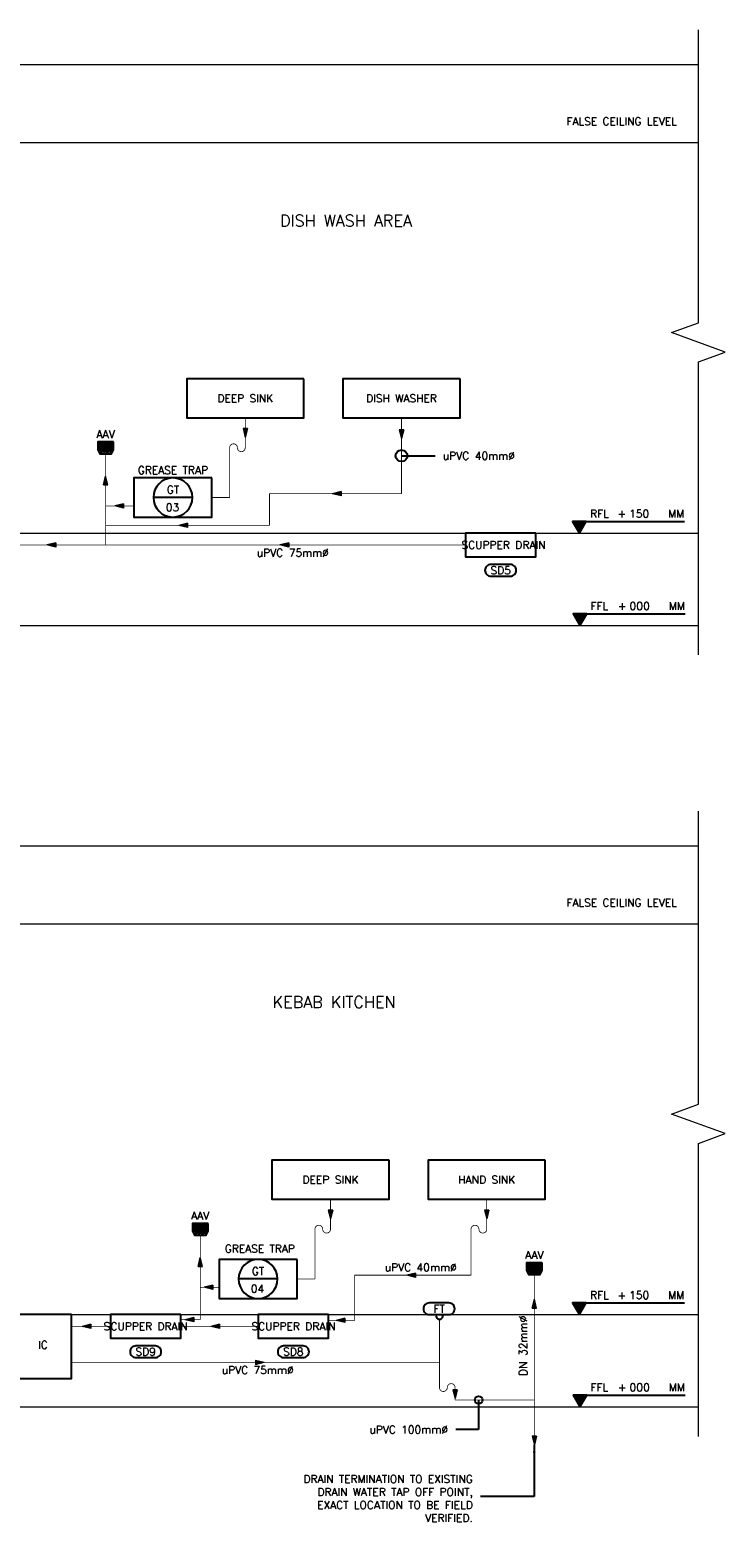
# Model space of a CAD drawing. Header units: millimetres. Extents: x -345 to 61579, y -14684 to 14471.
# Tile 26 of 27: x 52612 to 61515, y -14684 to 4413. Entities that reach past the tile are written whole.
import ezdxf
from ezdxf.enums import TextEntityAlignment as Align

# ---------------------------------------------------------------- set-up
doc = ezdxf.new("R2010")
doc.units = ezdxf.units.MM
doc.header["$MEASUREMENT"] = 0
doc.linetypes.add('CONTINOUS', pattern=[0])
doc.linetypes.add('DASHED', pattern=[0.75, 0.5, -0.25])
doc.layers.get('0').update_dxf_attribs({"lineweight": 5})
for name, color, linetype, lineweight, true_color in [('GREY SCALE', 9, 'Continuous', 5, 0x808080), ('LEADER', 1, 'Continuous', 20, 0xff0000), ('PLUMBING-DW-WW-V-PIPE', 110, 'Continuous', 0, 0x00ff7f), ('WW-PIPE', 7, 'Continuous', 0, 0x007f7f)]:
    doc.layers.add(name, color=color, linetype=linetype, lineweight=lineweight, true_color=true_color)
doc.layers.add('PLUMBING-ARCH-TAG', color=9, linetype='Continuous', true_color=0x808080)
for name, color, linetype in [('PLUMBING-DW-EQP-TAG', 7, 'Continuous'), ('PLUMBING-DW-PIPE-TEXT', 7, 'Continuous'), ('PLUMBING-DW-RISER-EQP', 7, 'Continuous'), ('Sani_ftg', 7, 'Continuous'), ('TAG', 7, 'Continuous')]:
    doc.layers.add(name, color=color, linetype=linetype)
doc.layers.add('WASTE WATER-TEXT', color=7, linetype='Continuous', lineweight=20)
doc.styles.add('Oswald Light', font='txt')
doc.styles.add('Romans', font='Romans.shx')
doc.styles.add('ROMANS-100', font='romans.shx')
doc.styles.get("Standard").update_dxf_attribs({"font": 'romans.shx'})
doc.dimstyles.new('CLOSSED FILLED-ROMANS-100', dxfattribs={"dimtxt": 100, "dimasz": 100, "dimexe": 50, "dimexo": 50, "dimgap": 50, "dimtad": 1, "dimdec": 0, "dimzin": 0, "dimdsep": 46, "dimtxsty": 'ROMANS-100', "dimcen": 0.09, "dimclrd": 256, "dimclre": 256, "dimclrt": 256, "dimadec": 0, "dimazin": 0, "dimtfac": 1, "dimtdec": 0, "dimtofl": 0, "dimtmove": 0, "dimatfit": 3, "dimfxl": 1, "dimtolj": 1, "dimtzin": 0, "dimarcsym": 0})
doc.dimstyles.new('MDS-50', dxfattribs={"dimtxt": 100, "dimasz": 100, "dimexe": 50, "dimexo": 50, "dimgap": 25, "dimtad": 1, "dimdec": 0, "dimtxsty": 'Oswald Light', "dimcen": 0, "dimdle": 1.5875, "dimazin": 0, "dimtfac": 1, "dimtdec": 0, "dimtix": 1, "dimtmove": 0, "dimatfit": 0, "dimfxl": 1, "dimfrac": 2, "dimtolj": 1, "dimarcsym": 0})

# ---------------------------------------------------------------- blocks, each defined once
blk = doc.blocks.new('FFL_RISE_LVL')
at = {"layer": 'PLUMBING-ARCH-TAG'}
h = blk.add_hatch(color=256, dxfattribs=at)
h.dxf.hatch_style = 1
h.paths.add_polyline_path([(-87, 150), (0, 0), (87, 150)])
blk.add_line((-87, 150), (1347, 150), dxfattribs=at)
blk.add_lwpolyline([(0, 0), (87, 150), (-87, 150)], close=True, dxfattribs=at)
at = {"layer": 'PLUMBING-ARCH-TAG', "char_height": 100, "attachment_point": 7}
for s, width, insert in [('RFL', 248.62, (137, 200)), ('{\\Fromans|c0;+}', 105.76, (487, 200)), ('{\\Fromans|c0;MM}', 210.52, (1137, 200))]:
    blk.add_mtext_dynamic_manual_height_columns(s, width=width, gutter_width=1, heights=[0], dxfattribs=dict(at, insert=insert))
at = {"layer": 'PLUMBING-ARCH-TAG', "style": 'Romans'}
blk.add_attdef('RISE_LEVEL', (637, 200), '', height=100, dxfattribs=at)
blk = doc.blocks.new('SSL_RISE_LVL')
at = {"layer": 'PLUMBING-ARCH-TAG'}
h = blk.add_hatch(color=256, dxfattribs=at)
h.dxf.hatch_style = 1
h.paths.add_polyline_path([(-87, 150), (0, 0), (87, 150)])
blk.add_line((-87, 150), (1347, 150), dxfattribs=at)
blk.add_lwpolyline([(0, 0), (87, 150), (-87, 150)], close=True, dxfattribs=at)
at = {"layer": 'PLUMBING-ARCH-TAG', "char_height": 100, "attachment_point": 7}
for s, width, insert in [('FFL', 248.62, (137, 200)), ('{\\Fromans|c0;+}', 105.76, (487, 200)), ('{\\Fromans|c0;MM}', 210.52, (1137, 200))]:
    blk.add_mtext_dynamic_manual_height_columns(s, width=width, gutter_width=1, heights=[0], dxfattribs=dict(at, insert=insert))
at = {"layer": 'PLUMBING-ARCH-TAG', "style": 'Romans'}
blk.add_attdef('RISE_LEVEL', (637, 200), '', height=100, dxfattribs=at)
blk = doc.blocks.new('PLUMBING-EQP-TAG')
at = {"layer": 'PLUMBING-DW-EQP-TAG'}
blk.add_line((-250, 0), (250, 0), dxfattribs=at)
blk.add_circle((0, 0), 250, dxfattribs=at)
blk.add_attdef('EQP-NAME', text='', height=100, dxfattribs=at).set_placement((0, 100), align=Align.MIDDLE)
blk.add_attdef('EQP-NUM', text='', height=100, dxfattribs=at).set_placement((0, -125), align=Align.MIDDLE_CENTER)
blk = doc.blocks.new('PLUMBING-RISER-EQP')
at = {"layer": 'PLUMBING-DW-RISER-EQP'}
blk.add_lwpolyline([(-750, 250), (750, 250), (750, -250), (-750, -250)], close=True, dxfattribs=at)
at = {"layer": 'PLUMBING-DW-RISER-EQP', "style": 'Romans'}
blk.add_attdef('PLUMBING-EQP-NAME', text='', height=100, dxfattribs=at).set_placement((0, 0), align=Align.MIDDLE_CENTER)
blk = doc.blocks.new('arrow')
h = blk.add_hatch(color=256)
h.dxf.hatch_style = 1
h.paths.add_polyline_path([(150, 0), (0, 37.5), (0, -37.5)])
for p, q in [((0, 37.5), (150, 0)), ((0, -37.5), (0, 37.5)), ((0, -37.5), (150, 0))]:
    blk.add_line(p, q)

msp = doc.modelspace()

# ---------------------------------------------------------------- linework, layer by layer
at = {"lineweight": -3, "elevation": 0}
msp.add_lwpolyline([(53145, -12029), (52415, -12029), (52415, -12848), (53145, -12848)], close=True, dxfattribs=at)
at = {"layer": 'GREY SCALE'}
for p, q in [((43124, 3971), (61172, 3971, 0)), ((43124, 2971), (61172, 2971, 0)), ((43124, -2029), (61172, -2029, 0)), ((43124, -3210), (61172, -3210, 0)), ((38013, -6029), (61172, -6029, 0)), ((38013, -7029), (61172, -7029, 0)), ((38013, -12029), (61172, -12029, 0)), ((38013, -13210), (61172, -13210, 0))]:
    msp.add_line(p, q, dxfattribs=at)
at = {"layer": 'GREY SCALE', "elevation": 0}
for points in [[(61172, -3587), (61172, 163), (61515, 288), (60828, 538), (61172, 663), (61172, 4413)], [(61172, -13587), (61172, -9837), (61515, -9712), (60828, -9462), (61172, -9337), (61172, -5587)]]:
    msp.add_lwpolyline(points, dxfattribs=at)
at = {"layer": 'PLUMBING-DW-EQP-TAG', "elevation": 0}
for points in [[(58765, -2429), (58515, -2429, 0.414214), (58440, -2504), (58440, -2504, 0.414214), (58515, -2579), (58765, -2579, 0.414214), (58840, -2504, 0.414214)], [(57978, -11879), (57728, -11879, 0.414214), (57653, -11954), (57653, -11954, 0.414214), (57728, -12029), (57978, -12029, 0.414214), (58053, -11954, 0.414214)], [(54220, -12429), (53970, -12429, 0.414214), (53895, -12504), (53895, -12504, 0.414214), (53970, -12579), (54220, -12579, 0.414214), (54295, -12504, 0.414214)], [(56112, -12429), (55862, -12429, 0.414214), (55787, -12504), (55787, -12504, 0.414214), (55862, -12579), (56112, -12579, 0.414214), (56187, -12504, 0.414214)]]:
    msp.add_lwpolyline(points, format="xyb", close=True, dxfattribs=at)
at = {"layer": 'PLUMBING-DW-RISER-EQP'}
for p, q in [((53683, -886), (53483, -886)), ((53683, -911), (53483, -911)), ((53683, -936), (53483, -936)), ((54894, -10886, 0), (54694, -10886, 0)), ((54894, -10911, 0), (54694, -10911, 0)), ((54894, -10936, 0), (54694, -10936, 0)), ((59172, -11390), (58972, -11390)), ((59172, -11415), (58972, -11415)), ((59172, -11440), (58972, -11440))]:
    msp.add_line(p, q, dxfattribs=at)
at = {"layer": 'PLUMBING-DW-RISER-EQP', "elevation": 0}
for points in [[(53683, -861), (53483, -861), (53483, -961), (53683, -961)], [(53683, -961), (53483, -961), (53508, -1011), (53658, -1011)], [(59090, -2029), (58190, -2029), (58190, -2329), (59090, -2329)], [(54894, -10861), (54694, -10861), (54694, -10961), (54894, -10961)], [(54894, -10961), (54694, -10961), (54719, -11011), (54869, -11011)], [(56035, -11322), (55035, -11322), (55035, -11822), (56035, -11822)], [(59172, -11365), (58972, -11365), (58972, -11465), (59172, -11465)], [(59172, -11465), (58972, -11465), (58997, -11515), (59147, -11515)], [(54545, -12029), (53645, -12029), (53645, -12329), (54545, -12329)], [(56437, -12029), (55537, -12029), (55537, -12329), (56437, -12329)]]:
    msp.add_lwpolyline(points, close=True, dxfattribs=at)
at = {"layer": 'PLUMBING-DW-RISER-EQP'}
msp.add_lwpolyline([(54944, -1322), (53944, -1322), (53944, -1822), (54944, -1822)], close=True, dxfattribs=at)
for centre in [(53532, -984), (53567, -984), (53602, -984), (53618, -984), (53653, -984), (54743, -10984, 0), (54778, -10984, 0), (54813, -10984, 0), (54829, -10984, 0), (54864, -10984, 0), (59002, -11489), (59037, -11489), (59072, -11489), (59107, -11489), (59142, -11489)]:
    msp.add_circle(centre, 10, dxfattribs=at)
at = {"layer": 'PLUMBING-DW-WW-V-PIPE', "const_width": 10, "elevation": 0}
for points in [[(53583, -1680), (53583, -1011)], [(54794, -11674), (54794, -11011)], [(59072, -13121), (59072, -11515)]]:
    msp.add_lwpolyline(points, dxfattribs=at)
at = {"layer": 'Sani_ftg', "linetype": 'Continuous', "lineweight": -3}
msp.add_arc((57857, -12042), 45.2, 179.8543, 0.1457, dxfattribs=at)
at = {"layer": 'WW-PIPE', "linetype": 'CONTINOUS', "ltscale": 5, "const_width": 10, "elevation": 0}
for points in [[(55170, -1572), (55170, -935, -1), (55270, -935, 1), (55370, -935), (55370, -552)], [(56262, -11572), (56262, -10935, -1), (56362, -10935, 1), (56462, -10935), (56462, -10552)], [(58262, -11529), (58262, -10935, -1), (58362, -10935, 1), (58462, -10935), (58462, -10552)]]:
    msp.add_lwpolyline(points, format="xyb", dxfattribs=at)
at = {"layer": 'WW-PIPE', "linetype": 'CONTINOUS', "ltscale": 5, "const_width": 10}
for points in [[(57371, -552), (57371, -1524)], [(55171, -1572), (54944, -1572)]]:
    msp.add_lwpolyline(points, dxfattribs=at)
at = {"layer": 'WW-PIPE', "linetype": 'CONTINOUS', "ltscale": 5, "const_width": 10, "elevation": 0}
for points in [[(57371, -1524), (55681, -1524), (55681, -1929)], [(53583, -2029), (53583, -1680), (53944, -1680)], [(53583, -1929), (55681, -1929)], [(56262, -11572), (56035, -11572)], [(58262, -11524), (56772, -11524), (56772, -12031)], [(55035, -11678), (54794, -11678), (54794, -12029)]]:
    msp.add_lwpolyline(points, dxfattribs=at)
at = {"layer": 'WW-PIPE', "linetype": 'DASHED', "ltscale": 5, "const_width": 10, "elevation": 0}
for points in [[(53583, -2029), (53583, -2179)], [(58190, -2179), (50416, -2179)], [(54794, -12029), (54794, -12094)], [(56772, -12031), (56772, -12031), (56772, -12102), (56437, -12102)], [(53645, -12179), (53145, -12179)], [(54794, -12094), (54545, -12094)], [(55537, -12179), (54545, -12179)], [(53145, -12638), (57857, -12638)], [(53145, -12638), (57042, -12638)], [(58057, -13121), (59072, -13121)], [(59072, -13121), (59072, -13583)]]:
    msp.add_lwpolyline(points, dxfattribs=at)
for points in [[(57857, -12087), (57857, -12962, 1), (57957, -12962)], [(57957, -12962, -1), (58057, -12962), (58057, -13121)]]:
    msp.add_lwpolyline(points, format="xyb", dxfattribs=at)

# ---------------------------------------------------------------- block references
at = {"layer": 'GREY SCALE'}
for name, p, values in [('FFL_RISE_LVL', (59648, -2029, 0), {'RISE_LEVEL': '150'}), ('SSL_RISE_LVL', (59655, -3210, 0), {'RISE_LEVEL': '000'}), ('FFL_RISE_LVL', (59648, -12029, 0), {'RISE_LEVEL': '150'}), ('SSL_RISE_LVL', (59655, -13210, 0), {'RISE_LEVEL': '000'})]:
    msp.add_blockref(name, p, dxfattribs=at).add_auto_attribs(values)
at = {"layer": 'PLUMBING-DW-EQP-TAG'}
ref = msp.add_blockref('PLUMBING-EQP-TAG', (54444, -1572), dxfattribs=dict(at, xscale=-1))
ref.add_attrib('EQP-NUM', '03', dxfattribs={"height": 100}).set_placement((54437, -1697), align=Align.MIDDLE_CENTER)
ref.add_attrib('EQP-NAME', 'GT', dxfattribs={"height": 100}).set_placement((54444, -1472), align=Align.MIDDLE)
ref = msp.add_blockref('PLUMBING-EQP-TAG', (55535, -11572, 0), dxfattribs=dict(at, xscale=-1))
ref.add_attrib('EQP-NUM', '04', dxfattribs={"height": 100}).set_placement((55528, -11697, 0), align=Align.MIDDLE_CENTER)
ref.add_attrib('EQP-NAME', 'GT', dxfattribs={"height": 100}).set_placement((55535, -11472, 0), align=Align.MIDDLE)
at = {"layer": 'PLUMBING-DW-RISER-EQP'}
ref = msp.add_blockref('PLUMBING-RISER-EQP', (55371, -302), dxfattribs=dict(at, xscale=-1))
ref.add_attrib('PLUMBING-EQP-NAME', 'DEEP SINK', dxfattribs={"height": 100, "style": 'Romans'}).set_placement((55371, -302), align=Align.MIDDLE_CENTER)
ref = msp.add_blockref('PLUMBING-RISER-EQP', (57371, -302), dxfattribs=dict(at, xscale=-1))
ref.add_attrib('PLUMBING-EQP-NAME', 'DISH WASHER', dxfattribs={"height": 100, "style": 'Romans'}).set_placement((57371, -302), align=Align.MIDDLE_CENTER)
ref = msp.add_blockref('PLUMBING-RISER-EQP', (56462, -10302, 0), dxfattribs=dict(at, xscale=-1))
ref.add_attrib('PLUMBING-EQP-NAME', 'DEEP SINK', dxfattribs={"height": 100, "style": 'Romans'}).set_placement((56462, -10302, 0), align=Align.MIDDLE_CENTER)
ref = msp.add_blockref('PLUMBING-RISER-EQP', (58462, -10302, 0), dxfattribs=dict(at, xscale=-1))
ref.add_attrib('PLUMBING-EQP-NAME', 'HAND SINK', dxfattribs={"height": 100, "style": 'Romans'}).set_placement((58462, -10302, 0), align=Align.MIDDLE_CENTER)
at = {"layer": 'PLUMBING-DW-WW-V-PIPE', "xscale": -0.7500000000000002, "yscale": 0.7500000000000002, "zscale": 0.7500000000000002, "rotation": 270}
for p in [(53583, -1411), (54794, -11411, 0), (59072, -11944)]:
    msp.add_blockref('arrow', p, dxfattribs=at)
at = {"layer": 'WW-PIPE', "linetype": 'DASHED', "yscale": 0.7500000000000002, "zscale": 0.7500000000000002}
for p, xscale, rotation in [((55370, -690), -0.7500000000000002, 90), ((57371, -704), -0.7500000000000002, 90), ((56597, -1524), 0.7500000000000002, 180), ((53811, -1679), 0.7500000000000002, 180), ((54632, -1929), 0.7500000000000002, 180), ((52943, -2179), 0.7500000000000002, 180), ((55927, -2179), 0.7500000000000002, 180), ((56462, -10690, 0), -0.7500000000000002, 90), ((58462, -10690, 0), -0.7500000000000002, 90), ((57552, -11524, 0), 0.7500000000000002, 180), ((54956, -11678, 0), 0.7500000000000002, 180), ((53395, -12179, 0), 0.7500000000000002, 180), ((54711, -12094, 0), 0.7500000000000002, 180), ((55041, -12179, 0), 0.7500000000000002, 180), ((56646, -12102, 0), 0.7500000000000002, 180), ((55501, -12638), -0.7500000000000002, 180), ((58057, -12990), -0.7500000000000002, 90), ((59072, -13583, 0), -0.7500000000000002, 90)]:
    msp.add_blockref('arrow', p, dxfattribs=dict(at, xscale=xscale, rotation=rotation))

# ---------------------------------------------------------------- texts
at = {"layer": 'GREY SCALE', "char_height": 100, "attachment_point": 7}
for insert in [(59282, 3193), (59282, -6807)]:
    msp.add_mtext_dynamic_manual_height_columns('\\pxqr;{\\Fromans|c0;FALSE CEILING LEVEL}', width=1615.29, gutter_width=1, heights=[0], dxfattribs=dict(at, insert=insert))
at = {"layer": 'PLUMBING-DW-EQP-TAG', "char_height": 100, "attachment_point": 5}
for s, insert in [('AAV', (53583, -761)), ('SD5', (58640, -2504)), ('AAV', (54794, -10761, 0)), ('AAV', (59072, -11265)), ('FT', (57853, -11954)), ('SD9', (54095, -12504, 0)), ('SD8', (55987, -12504, 0))]:
    msp.add_mtext_dynamic_manual_height_columns(s, width=305.76, gutter_width=3325, heights=[0], dxfattribs=dict(at, insert=insert))
at = {"layer": 'PLUMBING-DW-PIPE-TEXT'}
for s, width, insert, char_height, attachment_point in [('DISH WASH AREA', 2521.1, (56661, 1971), 150, 5), ('uPVC 40mm%%C', 1488.01, (57901, -1038), 100, 4), ('uPVC 75mm%%C', 1488.01, (55980, -2279), 100, 5), ('KEBAB KITCHEN', 2343.82, (56508, -8029), 150, 5), ('uPVC 40mm%%C', 1488.01, (57618, -11424, 0), 100, 5), ('uPVC 75mm%%C', 1488.01, (55530, -12738), 100, 5)]:
    msp.add_mtext_dynamic_manual_height_columns(s, width=width, gutter_width=3325, heights=[0], dxfattribs=dict(at, insert=insert, char_height=char_height, attachment_point=attachment_point))
at = {"layer": 'PLUMBING-DW-RISER-EQP', "char_height": 100, "attachment_point": 5, "style": 'Romans'}
for s, insert in [('\\pxqc;GREASE TRAP', (54444, -1222)), ('\\pxqc;SCUPPER DRAIN', (58676, -2179)), ('\\pxqc;GREASE TRAP', (55557, -11184)), ('\\pxqc;SCUPPER DRAIN', (54095, -12179, 0)), ('\\pxqc;SCUPPER DRAIN', (55987, -12179, 0))]:
    msp.add_mtext_dynamic_manual_height_columns(s, width=1091.04, gutter_width=250, heights=[0], dxfattribs=dict(at, insert=insert))
at = {"layer": 'WASTE WATER-TEXT', "char_height": 100}
for s, insert, attachment_point, rotation in [('DN 32mm%%C', (58928, -12043), 6, 90.0606), ('IC', (52780, -12366, 0), 2, 0.4928), ('uPVC 100mm%%C', (57967, -13499), 6, 0.0606)]:
    msp.add_mtext_dynamic_manual_height_columns(s, width=1486.71, gutter_width=0, heights=[0], dxfattribs=dict(at, insert=insert, attachment_point=attachment_point, rotation=rotation))
at = {"layer": 'WASTE WATER-TEXT', "color": 1, "true_color": 0xff0000, "insert": (58283, -14382, 0), "char_height": 100, "attachment_point": 6}
msp.add_mtext_dynamic_manual_height_columns('{\\Fromans|c0;DRAIN TERMINATION TO EXISTING\\PDRAIN WATER TAP OFF POINT,\\PEXACT LOCATION TO BE FIELD VERIFIED.}', width=2467.67, gutter_width=0, heights=[0], dxfattribs=at)

# ---------------------------------------------------------------- leaders
at = {"layer": 'LEADER'}
msp.add_leader([(59071, -13694, 0), (59071, -14358, 0), (58383, -14358, 0)], dimstyle='MDS-50', override={"dimtad": 0}, dxfattribs=at)
at = {"layer": 'TAG'}
for points, override in [([(57371, -1038), (57801, -1038)], {"dimasz": 150, "dimtad": 0, "dimldrblk": 'DotBlank'}), ([(58359, -13121), (58359, -13499), (58067, -13499)], {"dimtad": 0, "dimldrblk": 'DotBlank'})]:
    msp.add_leader(points, dimstyle='CLOSSED FILLED-ROMANS-100', override=override, dxfattribs=at)

doc.saveas('drawing.dxf')
